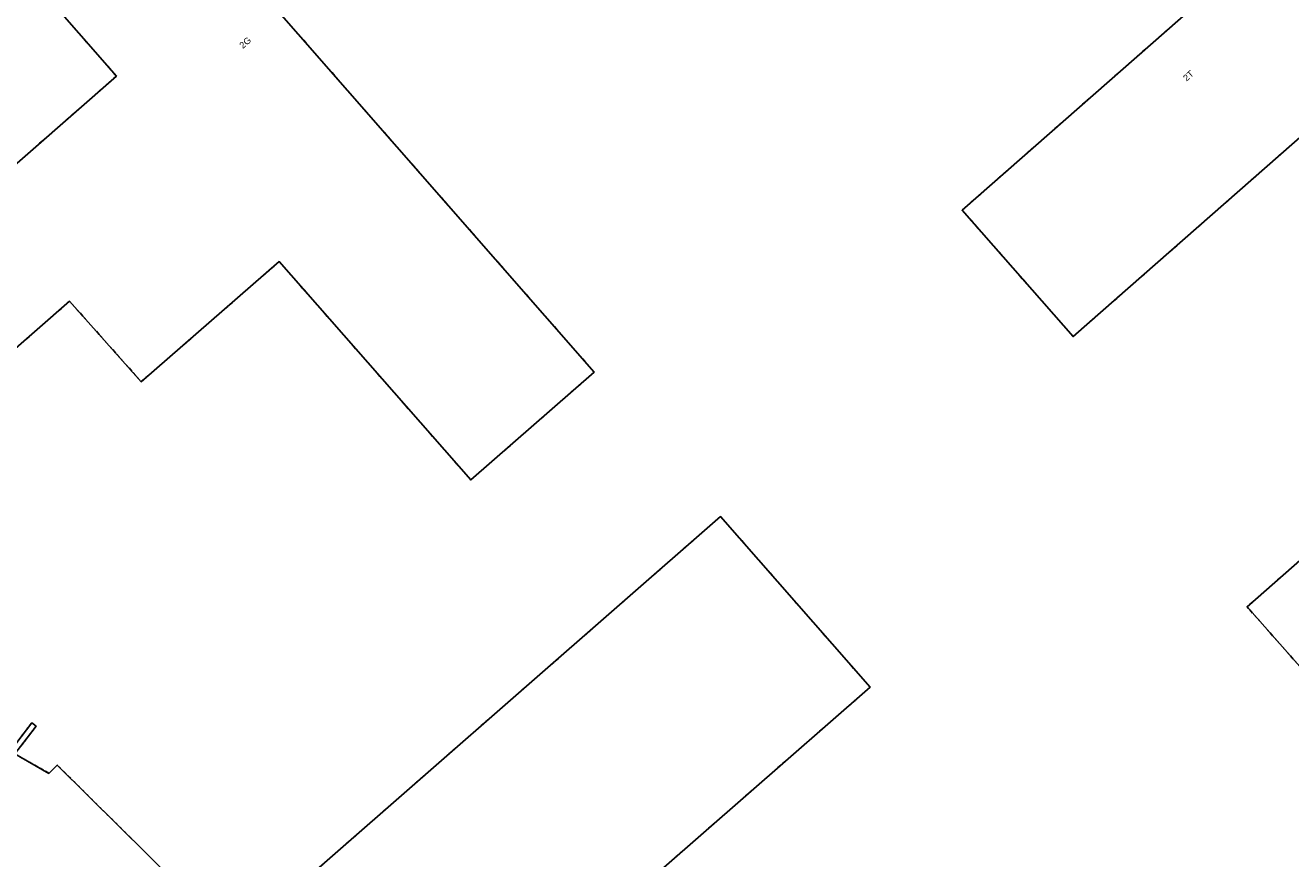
# Model space of a CAD drawing. Header units: millimetres. Extents: x 147731170 to 148246816, y 410327848 to 410827848.
# Tile 56 of 79: x 147940994 to 148039202, y 410583145 to 410647794. Entities that reach past the tile are written whole.
import ezdxf

# ---------------------------------------------------------------- set-up
doc = ezdxf.new("R2010")
doc.units = ezdxf.units.MM
doc.header["$LTSCALE"] = 100
doc.linetypes.add('HIDDEN2', pattern=[4.7625, 3.175, -1.5875])
for name, color, linetype in [('ADRES_HUISNUMMER', 1, 'Continuous'), ('ONBEGROEIDTERREINDEEL', 15, 'HIDDEN2'), ('PAND', 240, 'Continuous')]:
    doc.layers.add(name, color=color, linetype=linetype)
doc.styles.get("Standard").update_dxf_attribs({"font": 'arial.ttf'})

msp = doc.modelspace()

# ---------------------------------------------------------------- linework, layer by layer
at = {"layer": 'ONBEGROEIDTERREINDEEL', "flags": 128}
for points in [[(147862129, 410638682), (147862585, 410638064), (147863225, 410637216), (147863982, 410635409), (147859300, 410631759), (147858341, 410632741), (147854406, 410629519), (147851636, 410627460), (147818078, 410598613), (147816620, 410595100), (147783906, 410566845), (147815772, 410532101), (147837876, 410510979), (147851999, 410496980), (147878401, 410475489), (147897927, 410463455), (147918926, 410453508), (147941522, 410446385), (147959696, 410443806), (147975732, 410442070), (147986649, 410441414), (148008872, 410442660), (148042442, 410447206), (148088854, 410455118), (148099375, 410456717), (148110651, 410458642), (148123120, 410459369), (148128787, 410459308), (148149938, 410454647), (148164825, 410452212), (148178055, 410449731), (148191014, 410446924), (148194064, 410446087), (148196602, 410445218), (148197669, 410450984), (148196093, 410450558), (148194190, 410450605), (148190868, 410451351), (148179787, 410453183), (148164881, 410456012), (148151651, 410458433), (148140803, 410460145), (148136781, 410461544), (148133437, 410465628), (148133128, 410467152), (148133450, 410471224), (148137181, 410475233), (148150114, 410482929), (148162109, 410490101), (148177678, 410499013), (148180289, 410500631), (148182409, 410501669), (148161557, 410525419), (148160893, 410526160), (148160211, 410526884), (148159510, 410527591), (148158791, 410528279), (148158055, 410528948), (148157302, 410529598), (148156532, 410530228), (148155414, 410531109), (148154322, 410532023), (148153259, 410532969), (148152225, 410533948), (148151221, 410534957), (148150248, 410535996), (148149307, 410537064), (148149095, 410536954), (148148720, 410536742), (148148356, 410536511), (148148004, 410536263), (148147664, 410535998), (148147338, 410535716), (148147026, 410535419), (148146729, 410535107), (148136791, 410524939), (148132910, 410529817), (148125875, 410538137), (148098972, 410514386), (148098172, 410515357), (148094855, 410512451), (148089725, 410518306), (148089649, 410518393), (148085390, 410523254), (148092518, 410529625), (148092385, 410529774), (148107459, 410543039), (148094063, 410558303), (148095664, 410559708), (148089927, 410563227), (148079032, 410553442), (148071947, 410561812), (148051566, 410584870), (148048934, 410587847), (148035814, 410602690), (148051098, 410616111), (148059483, 410606626), (148061805, 410608679), (148056815, 410614324), (148053798, 410617759), (148057231, 410620775), (148057521, 410620445), (148065969, 410627763), (148052462, 410643188), (148052658, 410645081), (148050431, 410647654), (148048449, 410647771), (148049034, 410647103), (148022318, 410623644), (148013703, 410633453), (148034045, 410651315), (148031374, 410654305), (148028495, 410651777), (148004232, 410679404), (148000405, 410683762), (147995390, 410689472), (148003174, 410696307), (148000697, 410699251), (147998460, 410701797), (147988311, 410703046), (147954790, 410709207), (147952646, 410709685), (147945511, 410704192), (147940130, 410700071), (147931783, 410693702), (147893080, 410663866), (147885764, 410658226), (147861624, 410639643), (147861685, 410639500), (147861750, 410639359), (147861818, 410639220), (147861891, 410639082), (147861967, 410638947), (147862046, 410638813), (147862129, 410638682)], [(147914231, 410651468), (147918943, 410646114), (147921131, 410648032), (147934074, 410633295), (147934909, 410632345), (147948063, 410643858), (147945139, 410647189), (147929550, 410664945), (147939200, 410673351), (147985149, 410620888), (147975567, 410612528), (147960699, 410629464), (147949996, 410620149), (147944427, 410626389), (147925809, 410610093), (147922177, 410614290), (147920447, 410612776), (147917044, 410616708), (147918775, 410618223), (147923772, 410622597), (147909956, 410638234), (147912191, 410640194), (147907494, 410645529), (147914231, 410651468)], [(147967962, 410562743), (148013440, 410510919), (148018063, 410514975), (148017390, 410515741), (148022957, 410520813), (148023723, 410519942), (148055006, 410547392), (148054227, 410548279), (148059992, 410553126), (148060666, 410552359), (148065341, 410556461), (148076952, 410543250), (148024995, 410497683), (148024817, 410497886), (148023464, 410496699), (148025548, 410494019), (148027947, 410495363), (148028157, 410494988), (148025749, 410493639), (148011832, 410481807), (148011693, 410479658), (148007932, 410479902), (148008026, 410481729), (147986569, 410506143), (147985134, 410507193), (147984394, 410507734), (147984648, 410508081), (147986746, 410506545), (147990815, 410510048), (147985363, 410516263), (147981241, 410512606), (147981372, 410512455), (147977148, 410508735), (147965378, 410498370), (147965246, 410498521), (147961268, 410494942), (147963221, 410492710), (147963110, 410492613), (147962908, 410492436), (147958631, 410488693), (147959619, 410487564), (147950719, 410479774), (147949425, 410481248), (147947358, 410483601), (147942544, 410489082), (147934157, 410498631), (147928901, 410504615), (147924086, 410510097), (147919893, 410514871), (147923273, 410517875), (147924112, 410516957), (147925389, 410518067), (147929373, 410521529), (147931902, 410523726), (147934222, 410525743), (147946823, 410511243), (147950876, 410514765), (147949767, 410516042), (147951216, 410517310), (147944994, 410524422), (147958353, 410536109), (147964582, 410528989), (147965975, 410530208), (147968075, 410527814), (147972119, 410531362), (147957361, 410548186), (147957572, 410548370), (147956376, 410549742), (147952091, 410546007), (147953450, 410543608), (147953076, 410543396), (147951711, 410545803), (147925689, 410575496), (147923936, 410575686), (147924189, 410579400), (147925875, 410579330), (147939836, 410591512), (147941490, 410593681), (147941832, 410593420), (147940188, 410591266), (147942833, 410589765), (147943474, 410590411), (147955284, 410578703), (147954601, 410578014), (147956379, 410575983), (147994957, 410609689), (148006558, 410596448), (147967962, 410562743)]]:
    msp.add_lwpolyline(points, dxfattribs=at)
at = {"layer": 'PAND', "flags": 128}
for points in [[(148003174, 410696307), (147995390, 410689472), (148000405, 410683762), (148004232, 410679404), (148028495, 410651777), (148031374, 410654305), (148034045, 410651315), (148013703, 410633453), (148022318, 410623644), (148049034, 410647103), (148048449, 410647771), (148040469, 410656889), (148040416, 410656845), (148038925, 410655600), (148037943, 410654781), (148037430, 410655395), (148037890, 410655780), (148036388, 410657574), (148035936, 410657195), (148035422, 410657808), (148036322, 410658563), (148003174, 410696307)], [(147914231, 410651468), (147907494, 410645529), (147912191, 410640194), (147909956, 410638234), (147923772, 410622597), (147918775, 410618223), (147917044, 410616708), (147920447, 410612776), (147922177, 410614290), (147925809, 410610093), (147944427, 410626389), (147949996, 410620149), (147960699, 410629464), (147975567, 410612528), (147985149, 410620888), (147939200, 410673351), (147929550, 410664945), (147945139, 410647189), (147948063, 410643858), (147934909, 410632345), (147934074, 410633295), (147921131, 410648032), (147918943, 410646114), (147914231, 410651468)], [(148117374, 410548181), (148116129, 410547086), (148100974, 410564366), (148061805, 410608679), (148059483, 410606626), (148051098, 410616111), (148035814, 410602690), (148071947, 410561812), (148079032, 410553442), (148089927, 410563227), (148095664, 410559708), (148094063, 410558303), (148107459, 410543039), (148092385, 410529774), (148092518, 410529625), (148085390, 410523254), (148089649, 410518393), (148094855, 410512451), (148098172, 410515357), (148098972, 410514386), (148125875, 410538137), (148123240, 410540946), (148123507, 410541180), (148117374, 410548181)], [(148013440, 410510919), (147967962, 410562743), (148006558, 410596448), (147994957, 410609689), (147956379, 410575983), (147954601, 410578014), (147955284, 410578703), (147943474, 410590411), (147942833, 410589765), (147940188, 410591266), (147941832, 410593420), (147941490, 410593681), (147939836, 410591512)]]:
    msp.add_lwpolyline(points, dxfattribs=at)

# ---------------------------------------------------------------- texts
at = {"layer": 'ADRES_HUISNUMMER'}
for s, rotation, p in [('2G', 41.2, (147957878, 410645954)), ('2T', 41.3, (148031122, 410643425))]:
    msp.add_text(s, height=500, rotation=rotation, dxfattribs=at).set_placement(p)

doc.saveas('drawing.dxf')
